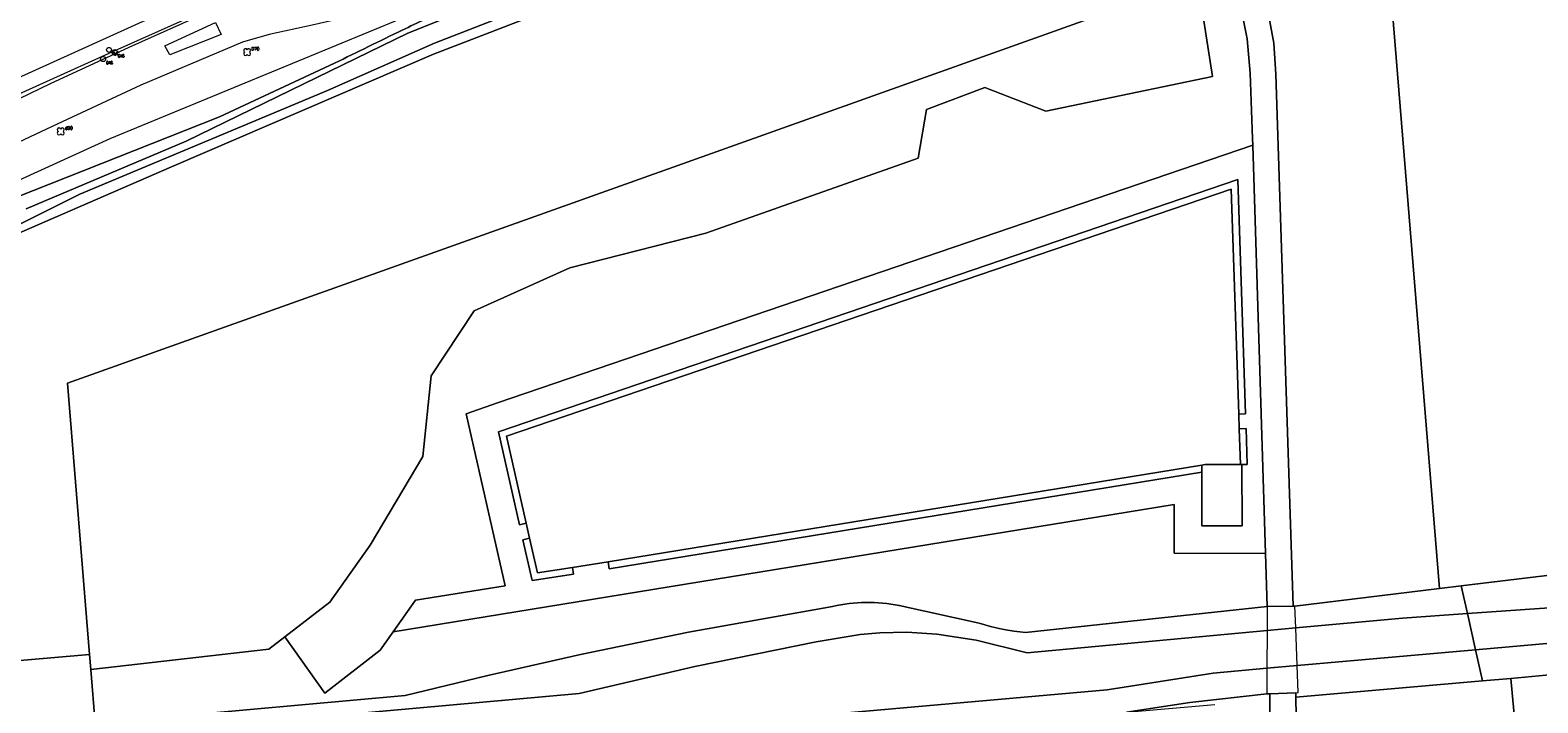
# Model space of a CAD drawing. Header units: metres. Extents: x 151448 to 154749, y 463108 to 465296.
# Tile 100 of 256: x 152597 to 152706, y 463931 to 463979. Entities that reach past the tile are written whole.
import ezdxf

# ---------------------------------------------------------------- set-up
doc = ezdxf.new("R2010")
doc.units = ezdxf.units.M
doc.layers.get('0').update_dxf_attribs({"lineweight": 9})
for name, color, linetype, lineweight in [('B-ME-GR-BOOM-S', 253, 'Continuous', 9), ('B-ME-GR-HAAG-G', 253, 'Continuous', 9), ('B-ME-GW-WATERGANG_INSTEEK-G', 253, 'Continuous', 9), ('B-ME-KL-DATA_VERKLIKKER-S', 253, 'Continuous', 9), ('B-ME-KL-GAS_AFSLUITER-S', 253, 'Continuous', 9), ('B-ME-VH-KANTOPSLUITING_VOORKANTBAND-G', 253, 'Continuous', 9), ('B-ME-VH-MATERIAALGRENS-G', 253, 'Continuous', 9), ('B-ME-VH-VERHARDING_ASFALT-G', 253, 'Continuous', 9), ('B-PV-GR-BEPLANTING_CULTUUR_BODEMBEDEKKER-GV', 253, 'Continuous', 9), ('B-PV-GR-BEPLANTING_CULTUUR_BOSPLANTSOEN-GV', 253, 'Continuous', 9), ('B-PV-GR-GROENVOORZIENING-GV', 253, 'Continuous', 9), ('B-PV-IE-TERREINAFSCHEIDING_KUNSTMATIG_HEKWERK-G', 253, 'Continuous', 9), ('B-PV-KW-KUNSTWERK_DEK-GV', 253, 'Continuous', 9), ('B-PV-OG-BEBOUWING-GV', 1, 'Continuous', 9), ('B-PV-OG-TERREIN_BEGROEID-GV', 253, 'Continuous', 9), ('B-PV-OG-TERREIN_ERF-GV', 253, 'Continuous', 9), ('B-PV-OG-TERREIN_OEVER-GV', 253, 'Continuous', 9), ('B-PV-OG-WATER-GV', 253, 'Continuous', 9), ('B-PV-OG-WATER_MEER-GV', 253, 'Continuous', 9), ('B-PV-VH-HALFVERHARDING_GRIND-GV', 253, 'Continuous', 9), ('B-PV-VH-OPENVERHARDING-GV', 253, 'Continuous', 9), ('B-PV-VH-OPENVERHARDING_TEGEL-GV', 253, 'Continuous', 9)]:
    doc.layers.add(name, color=color, linetype=linetype, lineweight=lineweight)
doc.styles.add('18_100', font='romans', dxfattribs={"width": 0.8, "height": 0.18})
doc.styles.add('18_200', font='romans', dxfattribs={"width": 0.8, "height": 0.36})

# ---------------------------------------------------------------- blocks, each defined once
blk = doc.blocks.new('gasafsluiter')
at = {"ltscale": 2}
blk.add_ellipse((0, 0), major_axis=(-0.181, 0), ratio=1, start_param=3.926991, end_param=10.210176, dxfattribs=at)
at = {"ltscale": 2, "style": '18_200', "width": 0.8}
blk.add_text('GAS', height=0.218, dxfattribs=at).set_placement((0.22, -0.38))
at = {"style": '18_200', "width": 0.8}
blk.add_attdef('HOOGTE', (0.27, 0.13), '', height=0.25, dxfattribs=at)
blk = doc.blocks.new('kabelverklikker')
at = {"ltscale": 2}
blk.add_ellipse((0, 0), major_axis=(-0.127, 0.127), ratio=1, start_param=3.926991, end_param=10.210176, dxfattribs=at)
at = {"ltscale": 2, "style": '18_100', "width": 0.8}
blk.add_text('KLIC', height=0.216, dxfattribs=at).set_placement((0.19, -0.37))
at = {"style": '18_200', "width": 0.8}
blk.add_attdef('HOOGTE', (0.26, 0.12), '', height=0.25, dxfattribs=at)
blk = doc.blocks.new('boom')
for centre, major_axis, start_param, end_param in [((-0.12, 0.12), (-0.0916, 0.0916), 4.266828, 8.299543), ((0.12, 0.12), (0.0916, 0.0916), 4.266828, 8.299543), ((-0.12, -0.12), (0.0916, 0.0916), 1.125235, 5.15795), ((0.12, -0.12), (-0.0916, 0.0916), 1.125235, 5.15795)]:
    blk.add_ellipse(centre, major_axis=major_axis, ratio=1, start_param=start_param, end_param=end_param)
at = {"style": '18_200', "width": 0.8}
blk.add_attdef('HOOGTE', (0.31, 0.12), '', height=0.25, dxfattribs=at)

msp = doc.modelspace()

# ---------------------------------------------------------------- linework, layer by layer
at = {"layer": 'B-ME-GR-HAAG-G', "ltscale": 0.2}
msp.add_lwpolyline([(152514.406, 463933.186), (152515.095, 463932.033), (152516.666, 463933.02), (152522.085, 463936.6), (152534.13, 463943.48), (152546.459, 463950.395), (152558.621, 463956.699), (152571.127, 463963.032), (152583.668, 463969.011), (152593.061, 463973.552), (152593.653, 463973.876), (152602.224, 463977.738), (152609.398, 463980.943), (152611.772, 463981.866), (152620.2, 463983.62), (152623.967, 463984.32), (152624.925, 463984.647), (152637.237, 463989.55), (152646.232, 463993.042), (152646.09, 463993.632)], dxfattribs=at)
at = {"layer": 'B-ME-GW-WATERGANG_INSTEEK-G'}
msp.add_lwpolyline([(152675.447, 463999.155), (152674.316, 463999.405), (152669.435, 463997.671), (152660.817, 463994.41), (152652.746, 463991.32), (152638.51, 463986.199), (152627.908, 463981.946), (152623.384, 463980.238), (152602.285, 463971.519), (152585.674, 463963.963), (152571.497, 463956.945), (152560.33, 463950.959), (152552.625, 463947.189), (152542.25, 463941.67), (152534.084, 463937.607), (152534.489, 463937.17)], dxfattribs=at)
at = {"layer": 'B-ME-VH-KANTOPSLUITING_VOORKANTBAND-G'}
msp.add_lwpolyline([(152658.996, 464001.69), (152658.395, 464001.33), (152654.239, 463997.675, -0.0430163), (152652.63, 463996.521), (152646.033, 463993.896), (152636.755, 463990.264), (152634.876, 463989.497), (152627.381, 463986.561), (152625.66, 463986.01), (152623.614, 463985.35), (152615.813, 463983.862), (152610.762, 463982.829), (152592.745, 463974.657)], format="xyb", dxfattribs=at)
at = {"layer": 'B-ME-VH-MATERIAALGRENS-G', "ltscale": 0.3}
msp.add_lwpolyline([(152606.642, 463977.617), (152606.266, 463978.282), (152609.957, 463979.964), (152610.359, 463979.106)], close=True, dxfattribs=at)
at = {"layer": 'B-ME-VH-VERHARDING_ASFALT-G'}
for points in [[(152593.505, 463973.399), (152597.99, 463975.538), (152603.68, 463978.185), (152609.419, 463980.743), (152611.113, 463981.309), (152613.646, 463981.982), (152624.575, 463984.378), (152624.981, 463984.454), (152637.31, 463989.364), (152646.467, 463992.919), (152654.593, 463995.872), (152659.291, 463997.535), (152660.551, 463998.05), (152661.402, 463998.47), (152671.627, 464004.105), (152673.631, 464005.095), (152685.895, 464009.016), (152698.812, 464012.839), (152712.121, 464016.796)], [(152677.508, 464003.004), (152675.414, 464002.358), (152673.24, 464001.26), (152668.508, 463998.715), (152664.388, 463996.645), (152661.722, 463995.433), (152658.911, 463994.217), (152652.586, 463992.135), (152638.768, 463986.899), (152627.537, 463982.349), (152626.389, 463981.952), (152624.932, 463981.588), (152616.967, 463979.772), (152613.849, 463979.099), (152611.911, 463978.537), (152604.53, 463975.419)], [(152604.53, 463975.419), (152598.451, 463972.582), (152589.685, 463968.481), (152576.877, 463962.396), (152569.117, 463958.565), (152559.181, 463953.574), (152551.422, 463949.495), (152540.983, 463943.844), (152530.778, 463937.591), (152524.099, 463933.983), (152519.471, 463930.963), (152517.196, 463929.25), (152514.748, 463927.52), (152510.725, 463923.85), (152505.135, 463918.967), (152503.154, 463916.522)]]:
    msp.add_lwpolyline(points, dxfattribs=at)
at = {"layer": 'B-PV-GR-BEPLANTING_CULTUUR_BODEMBEDEKKER-GV', "flags": 128}
msp.add_lwpolyline([(152704.469, 463926.374), (152703.926, 463932.37), (152701.858, 463932.188), (152688.328, 463930.996), (152688.387, 463926.89)], close=True, dxfattribs=at)
at = {"layer": 'B-PV-GR-BEPLANTING_CULTUUR_BOSPLANTSOEN-GV', "flags": 128}
for points in [[(152712.695, 464007.837), (152701.983, 464004.601), (152687.801, 464000.04), (152687.676, 464000), (152687.551, 463999.96), (152680.21, 463997.599), (152679.653, 463997.372), (152681.88, 463991.823), (152683.329, 463988.796), (152684.75, 463985.644), (152685.625, 463983.366), (152686.245, 463981.073), (152686.728, 463978.456), (152686.861, 463976.211), (152688.117, 463937.617), (152688.258, 463937.618), (152698.743, 463938.885), (152694.278, 463993.746), (152717.129, 463996.506)], [(152675.815, 463995.931), (152668.317, 463993.686), (152643.285, 463984.44), (152625.771, 463977.665), (152606.756, 463969.499), (152583.176, 463959.25), (152568.262, 463951.464), (152554.789, 463944.602), (152546.83, 463940.324), (152539.461, 463936.22), (152535.536, 463934.838), (152536.042, 463928.601), (152539.24, 463928.601), (152543.098, 463928.95), (152564.066, 463930.942), (152600.809, 463934.097), (152599.205, 463953.804), (152681.192, 463983.061), (152683.418, 463983.855)]]:
    msp.add_lwpolyline(points, dxfattribs=at)
msp.add_lwpolyline([(152681.192, 463983.061), (152599.205, 463953.804), (152600.809, 463934.097), (152600.897, 463933.014), (152613.812, 463934.482), (152614.971, 463935.378), (152618.241, 463937.905), (152621.161, 463942.032), (152624.986, 463948.475), (152625.591, 463954.314), (152628.711, 463959.046), (152635.658, 463962.167), (152645.524, 463964.683), (152660.926, 463970.12), (152661.53, 463973.643), (152665.759, 463975.254), (152670.188, 463973.543), (152682.269, 463976.059)], close=True, dxfattribs=at)
at = {"layer": 'B-PV-GR-GROENVOORZIENING-GV', "flags": 128}
for points in [[(152632.49, 463943.63), (152631.067, 463949.937), (152683.623, 463967.877), (152684.174, 463951.553), (152684.673, 463951.569), (152684.1, 463968.568), (152630.48, 463950.266), (152632.003, 463943.52)], [(152684.21, 463950.481), (152684.297, 463947.892), (152684.401, 463947.893), (152684.797, 463947.894), (152684.71, 463950.498)], [(152681.499, 463947.339), (152681.499, 463947.846), (152638.423, 463940.821), (152638.499, 463940.327)], [(152635.846, 463940.424), (152633.302, 463940.031), (152632.736, 463942.54), (152632.248, 463942.43), (152632.917, 463939.466), (152635.922, 463939.929)]]:
    msp.add_lwpolyline(points, close=True, dxfattribs=at)
at = {"layer": 'B-PV-IE-TERREINAFSCHEIDING_KUNSTMATIG_HEKWERK-G', "flags": 128}
for points in [[(152684.174, 463951.553), (152683.623, 463967.877), (152631.067, 463949.937), (152632.49, 463943.63)], [(152684.21, 463950.481), (152684.174, 463951.553)], [(152684.297, 463947.892), (152684.21, 463950.481)], [(152638.423, 463940.821), (152681.499, 463947.846)], [(152681.499, 463947.846), (152681.737, 463947.885), (152684.297, 463947.892)], [(152632.49, 463943.63), (152632.736, 463942.54)], [(152632.736, 463942.54), (152633.302, 463940.031), (152635.846, 463940.424)], [(152635.846, 463940.424), (152638.423, 463940.821)]]:
    msp.add_lwpolyline(points, dxfattribs=at)
at = {"layer": 'B-PV-KW-KUNSTWERK_DEK-GV', "flags": 128}
msp.add_lwpolyline([(152688.487, 463931.334), (152688.415, 463933.299), (152688.316, 463936.035), (152688.258, 463937.618), (152688.117, 463937.617), (152686.234, 463937.597), (152686.228, 463935.842), (152686.218, 463933.105), (152686.212, 463931.241), (152686.44, 463931.25), (152688.323, 463931.327)], close=True, dxfattribs=at)
at = {"layer": 'B-PV-OG-BEBOUWING-GV', "flags": 128}
msp.add_lwpolyline([(152704.469, 463926.374), (152707.54, 463926.664), (152706.974, 463932.658), (152703.926, 463932.37)], close=True, dxfattribs=at)
at = {"layer": 'B-PV-OG-TERREIN_BEGROEID-GV', "flags": 128}
for points in [[(152681.192, 463983.061), (152682.269, 463976.059), (152670.188, 463973.543), (152665.759, 463975.254), (152661.53, 463973.643), (152660.926, 463970.12), (152645.524, 463964.683), (152635.658, 463962.167), (152628.711, 463959.046), (152625.591, 463954.314), (152624.986, 463948.475), (152621.161, 463942.032), (152618.241, 463937.905), (152614.971, 463935.378), (152617.872, 463931.3), (152621.891, 463934.406), (152622.84, 463935.747), (152624.46, 463938.038), (152630.951, 463939.096), (152628.133, 463951.578), (152630.415, 463952.357), (152685.191, 463971.054), (152685.175, 463971.557), (152685.011, 463976.292), (152684.793, 463978.774), (152684.504, 463980.231)], [(152536.042, 463928.601), (152535.536, 463934.838), (152534.247, 463935.025), (152533.779, 463935.645), (152537.986, 463938.534), (152545.434, 463942.977), (152555.837, 463948.622), (152564.481, 463952.958), (152581.948, 463961.929), (152610.235, 463973.116), (152618.588, 463977.014)], [(152668.72, 463935.7), (152686.234, 463937.597), (152686.115, 463941.429), (152679.501, 463941.454), (152679.5, 463944.987), (152622.84, 463935.747), (152621.891, 463934.406), (152617.872, 463931.3), (152614.971, 463935.378), (152613.812, 463934.482), (152600.897, 463933.014)], [(152600.897, 463933.014), (152601.215, 463929.106), (152623.7, 463931.13), (152629.708, 463932.571), (152636.433, 463934.115), (152644.266, 463935.719), (152654.716, 463937.587)], [(152659.543, 463937.654), (152665.335, 463936.389)], [(152601.215, 463929.106), (152600.897, 463933.014), (152600.809, 463934.097), (152564.066, 463930.942), (152543.098, 463928.95)], [(152683.461, 463910.318), (152695.637, 463902.67), (152692.403, 463910.8), (152686.469, 463925.227), (152686.44, 463931.25), (152686.212, 463931.241), (152680.619, 463930.63), (152676.034, 463929.913), (152682.455, 463930.478)]]:
    msp.add_lwpolyline(points, dxfattribs=at)
at = {"layer": 'B-PV-OG-TERREIN_BEGROEID-GV'}
for points in [[(152623.495, 463979.412, -0.0013384), (152626.867, 463981.032, -0.0013384)], [(152618.588, 463977.014, -0.0018862), (152623.495, 463979.412)], [(152654.716, 463937.587, -0.1071228), (152659.543, 463937.654)], [(152665.335, 463936.389, 0.0623368), (152668.72, 463935.7)]]:
    msp.add_lwpolyline(points, format="xyb", dxfattribs=at)
at = {"layer": 'B-PV-OG-TERREIN_BEGROEID-GV', "flags": 128}
for points in [[(152686.115, 463941.429), (152685.191, 463971.054), (152630.415, 463952.357), (152628.133, 463951.578), (152630.951, 463939.096), (152624.46, 463938.038), (152622.84, 463935.747), (152679.5, 463944.987), (152679.501, 463941.454)], [(152632.736, 463942.54), (152632.49, 463943.63), (152632.003, 463943.52), (152630.48, 463950.266), (152684.1, 463968.568), (152684.673, 463951.569), (152684.174, 463951.553), (152684.21, 463950.481), (152684.71, 463950.498), (152684.797, 463947.894), (152684.401, 463947.893), (152684.418, 463943.435), (152681.5, 463943.446), (152681.499, 463947.339), (152638.499, 463940.327), (152638.423, 463940.821), (152635.846, 463940.424), (152635.922, 463939.929), (152632.917, 463939.466), (152632.248, 463942.43)], [(152632.736, 463942.54), (152633.302, 463940.031), (152635.846, 463940.424), (152638.423, 463940.821), (152681.499, 463947.846), (152681.737, 463947.885), (152684.297, 463947.892), (152684.21, 463950.481), (152684.174, 463951.553), (152683.623, 463967.877), (152631.067, 463949.937), (152632.49, 463943.63)]]:
    msp.add_lwpolyline(points, close=True, dxfattribs=at)
at = {"layer": 'B-PV-OG-TERREIN_ERF-GV', "flags": 128}
msp.add_lwpolyline([(152717.129, 463996.506), (152694.278, 463993.746), (152698.743, 463938.885), (152700.312, 463939.075), (152724.582, 463942.006)], dxfattribs=at)
at = {"layer": 'B-PV-OG-TERREIN_OEVER-GV', "flags": 128}
for points in [[(152596.203, 463966.438), (152607.811, 463971.357), (152623.912, 463979.194), (152627.112, 463980.484), (152639.208, 463985.204), (152653.722, 463990.588), (152675.19, 463998.088), (152675.521, 463996.827), (152666.986, 463993.918), (152651.803, 463988.5), (152641.898, 463984.741), (152625.83, 463978.456), (152618.073, 463975.028), (152600.094, 463967.507), (152591.435, 463963.191), (152581.628, 463958.926), (152565.429, 463950.556), (152549.09, 463942.488), (152536.41, 463935.569)], [(152618.588, 463977.014), (152610.235, 463973.116), (152581.948, 463961.929), (152564.481, 463952.958), (152555.837, 463948.622), (152545.434, 463942.977), (152537.986, 463938.534), (152533.779, 463935.645), (152534.247, 463935.025), (152535.536, 463934.838), (152539.461, 463936.22), (152546.83, 463940.324), (152554.789, 463944.602), (152568.262, 463951.464), (152583.176, 463959.25), (152606.756, 463969.499), (152625.771, 463977.665), (152643.285, 463984.44), (152668.317, 463993.686), (152675.815, 463995.931)], [(152603.015, 463928.264), (152636.329, 463931.263), (152644.725, 463933.23), (152653.516, 463935.032), (152656.708, 463935.563), (152658.152, 463935.679), (152660.091, 463935.713), (152662.282, 463935.584), (152665.127, 463935.132), (152668.818, 463934.234), (152686.228, 463935.842), (152688.316, 463936.035), (152696.049, 463936.749), (152700.761, 463937.076), (152700.312, 463939.075), (152698.743, 463938.885), (152688.258, 463937.618), (152688.117, 463937.617), (152686.234, 463937.597), (152668.72, 463935.7)], [(152654.716, 463937.587), (152644.266, 463935.719), (152636.433, 463934.115), (152629.708, 463932.571), (152623.7, 463931.13), (152601.215, 463929.106)], [(152665.335, 463936.389), (152659.543, 463937.654)], [(152676.034, 463929.913), (152680.619, 463930.63), (152686.212, 463931.241), (152686.44, 463931.25), (152688.323, 463931.327), (152688.328, 463930.996), (152701.858, 463932.188), (152701.35, 463934.45), (152688.415, 463933.299), (152686.218, 463933.105), (152682.326, 463932.758), (152674.626, 463931.539), (152588.975, 463923.962)]]:
    msp.add_lwpolyline(points, dxfattribs=at)
at = {"layer": 'B-PV-OG-TERREIN_OEVER-GV'}
for points in [[(152626.867, 463981.032, 0.0013384), (152623.495, 463979.412)], [(152623.495, 463979.412, 0.0018862), (152618.588, 463977.014)], [(152659.543, 463937.654, 0.1071228), (152654.716, 463937.587)], [(152668.72, 463935.7, -0.0623368), (152665.335, 463936.389)]]:
    msp.add_lwpolyline(points, format="xyb", dxfattribs=at)
at = {"layer": 'B-PV-OG-TERREIN_OEVER-GV', "flags": 128}
for points in [[(152725.182, 463938.771), (152724.873, 463942.026), (152724.582, 463942.006), (152700.312, 463939.075), (152700.761, 463937.076)], [(152713.07, 463933.233), (152716.117, 463933.521), (152719.165, 463933.809), (152722.213, 463934.097), (152725.263, 463934.385), (152725.264, 463936.578), (152701.35, 463934.45), (152701.858, 463932.188), (152703.926, 463932.37), (152706.974, 463932.658), (152710.022, 463932.946)]]:
    msp.add_lwpolyline(points, close=True, dxfattribs=at)
at = {"layer": 'B-PV-OG-WATER-GV', "flags": 128}
msp.add_lwpolyline([(152536.41, 463935.569), (152549.09, 463942.488), (152565.429, 463950.556), (152581.628, 463958.926), (152591.435, 463963.191), (152600.094, 463967.507), (152618.073, 463975.028), (152625.83, 463978.456), (152641.898, 463984.741), (152651.803, 463988.5), (152666.986, 463993.918), (152675.521, 463996.827), (152675.19, 463998.088), (152653.722, 463990.588), (152639.208, 463985.204), (152627.112, 463980.484), (152623.912, 463979.194), (152607.811, 463971.357), (152596.203, 463966.438)], dxfattribs=at)
at = {"layer": 'B-PV-OG-WATER_MEER-GV', "flags": 128}
for points in [[(152725.182, 463938.771), (152700.761, 463937.076), (152701.35, 463934.45), (152725.264, 463936.578)], [(152588.975, 463923.962), (152674.626, 463931.539), (152682.326, 463932.758), (152686.218, 463933.105), (152688.415, 463933.299), (152701.35, 463934.45), (152700.761, 463937.076), (152696.049, 463936.749), (152688.316, 463936.035), (152686.228, 463935.842), (152668.818, 463934.234), (152665.127, 463935.132), (152662.282, 463935.584), (152660.091, 463935.713), (152658.152, 463935.679), (152656.708, 463935.563), (152653.516, 463935.032), (152644.725, 463933.23), (152636.329, 463931.263), (152603.015, 463928.264)]]:
    msp.add_lwpolyline(points, dxfattribs=at)
at = {"layer": 'B-PV-VH-HALFVERHARDING_GRIND-GV', "flags": 128}
for points in [[(152684.504, 463980.231), (152684.793, 463978.774), (152685.011, 463976.292), (152685.175, 463971.557), (152685.191, 463971.054), (152686.115, 463941.429), (152686.234, 463937.597), (152688.117, 463937.617), (152686.861, 463976.211), (152686.728, 463978.456), (152686.245, 463981.073)], [(152697.049, 463902.124), (152697.248, 463903.121), (152697.092, 463903.515), (152694.042, 463911.211), (152689.59, 463922.265), (152688.412, 463925.188), (152688.387, 463926.89), (152688.328, 463930.996), (152688.323, 463931.327), (152686.44, 463931.25), (152686.469, 463925.227), (152692.403, 463910.8), (152695.637, 463902.67)]]:
    msp.add_lwpolyline(points, dxfattribs=at)
at = {"layer": 'B-PV-VH-OPENVERHARDING-GV', "flags": 128}
msp.add_lwpolyline([(152688.117, 463937.617), (152686.234, 463937.597), (152686.228, 463935.842), (152686.218, 463933.105), (152686.212, 463931.241), (152686.44, 463931.25), (152688.323, 463931.327), (152688.487, 463931.334), (152688.415, 463933.299), (152688.316, 463936.035), (152688.258, 463937.618)], close=True, dxfattribs=at)
at = {"layer": 'B-PV-VH-OPENVERHARDING_TEGEL-GV', "flags": 128}
msp.add_lwpolyline([(152681.499, 463947.846), (152681.499, 463947.339), (152681.5, 463943.446), (152684.418, 463943.435), (152684.401, 463947.893), (152684.297, 463947.892), (152681.737, 463947.885)], close=True, dxfattribs=at)

# ---------------------------------------------------------------- block references
at = {"layer": 'B-ME-GR-BOOM-S'}
for p, values in [((152612.243, 463977.816), {'HOOGTE': 'D70'}), ((152598.722, 463972.062), {'HOOGTE': 'd90'})]:
    msp.add_blockref('boom', p, dxfattribs=at).add_auto_attribs(values)
at = {"layer": 'B-ME-KL-DATA_VERKLIKKER-S'}
msp.add_blockref('kabelverklikker', (152602.224, 463977.978), dxfattribs=at)
at = {"layer": 'B-ME-KL-GAS_AFSLUITER-S'}
for p in [(152601.792, 463977.313), (152602.636, 463977.818)]:
    msp.add_blockref('gasafsluiter', p, dxfattribs=at)

doc.saveas('drawing.dxf')
